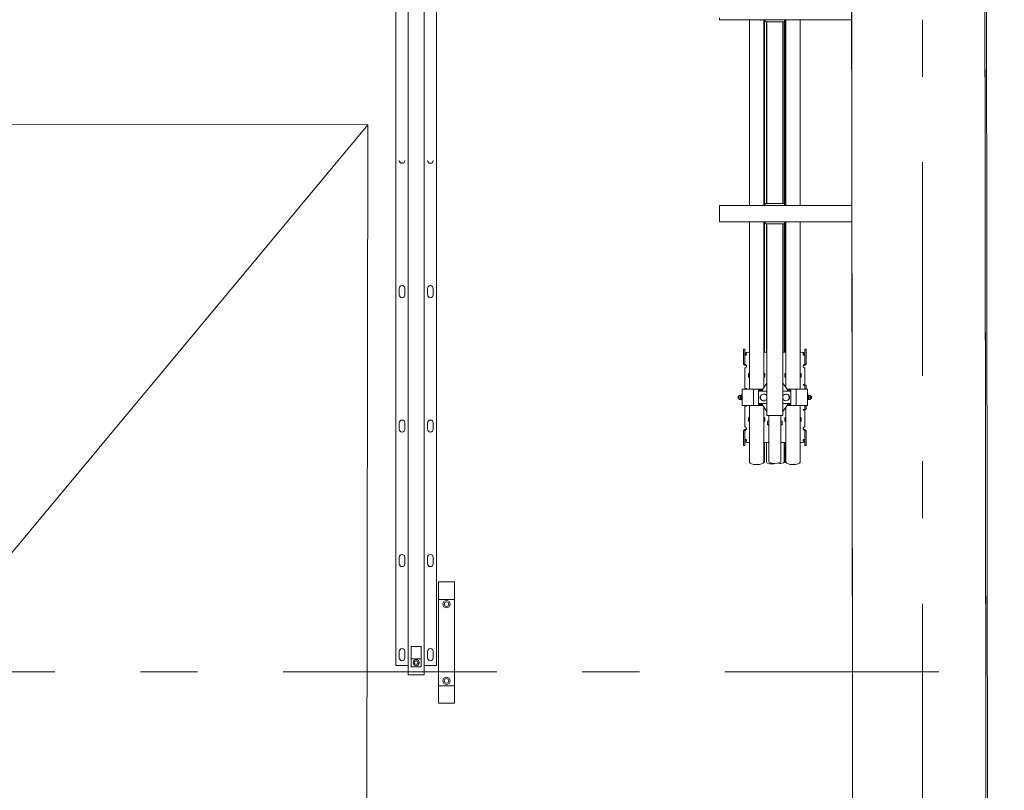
# Model space of a CAD drawing. Header units: millimetres. Extents: x -47038 to 86296, y -75637 to 48966.
# Tile 46 of 174: x -34274 to -31837, y 8487 to 10396. Entities that reach past the tile are written whole.
import ezdxf

# ---------------------------------------------------------------- set-up
doc = ezdxf.new("R2010")
doc.units = ezdxf.units.MM
for name, pattern in [('Przerywana', [564.444447, 282.222223, -282.222223]), ('Przerywana podwójnie', [109.361107, 52.916665, -21.166666, 14.111111, -21.166666]), ('Wipeout_Contour', [1000, 0, -1000])]:
    doc.linetypes.add(name, pattern=pattern)
for name, color, linetype, lineweight, true_color in [('00 - nowa technologia myjni_Nr_pióra__95', 7, 'Continuous', 20, 0x7c7c7c), ('103-Z Zakres opracowania_Nr_pióra__95', 7, 'Continuous', 140, 0x7c7c7c), ('410-K Osie główne_Nr_pióra__95', 7, 'Continuous', 20, 0x7c7c7c), ('420-K Ściany_Nr_pióra__95', 7, 'Continuous', 20, 0x7c7c7c), ('460 - Stropy_Nr_pióra__95', 7, 'Continuous', 20, 0x7c7c7c), ('Nowe_Drzwi Archicad_Nr_pióra__95', 7, 'Continuous', 25, 0x7c7c7c)]:
    doc.layers.add(name, color=color, linetype=linetype, lineweight=lineweight, true_color=true_color)
doc.layers.add('201-A Ppoż_Nr_pióra__31', color=1, linetype='Continuous', lineweight=30)
doc.layers.add('XREF', color=8, linetype='Continuous', lineweight=9)
doc.layers.add('420-K Ściany', color=7, linetype='Continuous')
doc.layers.add('Nowe_Drzwi Archicad', color=7, linetype='Continuous')
doc.linetypes.add('PPOZ REI 60', pattern='A,0,[1,A.01 RZUT PARTERU1.Shx,S=1.984127,R=0,X=0,Y=0],-400,0', length=400)

# ---------------------------------------------------------------- blocks, each defined once
blk = doc.blocks.new('Drzwi garażowe_ segmentowe[1]_1')
at = {"layer": 'Nowe_Drzwi Archicad_Nr_pióra__95', "color": 8, "linetype": 'Continuous', "lineweight": 20, "true_color": 0x7c7c7c}
for p, q in [((164.25, 59.73), (504.76, 469.29)), ((504.76, 469.29), (164.76, 469.72)), ((504.25, 59.3), (504.76, 469.29))]:
    blk.add_line(p, q, dxfattribs=at)
blk = doc.blocks.new('parter 2025.10.15')
at = {"layer": '00 - nowa technologia myjni_Nr_pióra__95', "color": 8, "linetype": 'Continuous', "lineweight": 5}
for p, q in [((514.77, 933.08), (514.77, 333.08)), ((518.77, 933.08), (518.77, 333.08)), ((511.77, 930.75), (511.77, 335.4)), ((521.77, 930.75), (521.77, 335.4)), ((591.83, 495.29), (591.83, 495.79)), ((629.43, 495.29), (591.83, 495.29)), ((599.28, 485.43), (599.28, 495.29)), ((601.91, 495.29), (601.91, 495.25)), ((601.91, 495.25), (601.94, 495.25)), ((601.94, 495.25), (602.19, 495.25)), ((602.19, 495.25), (602.19, 495.29)), ((602.78, 485.43), (602.78, 495.29)), ((602.79, 495.25), (602.79, 495.29)), ((602.79, 495.25), (602.82, 495.25)), ((602.82, 495.25), (603.08, 495.25)), ((603, 485.43), (603, 495.25)), ((603.11, 495.25), (603.08, 495.25)), ((603.11, 495.29), (603.11, 494.79)), ((603.93, 494.79), (603.11, 494.79)), ((603.48, 485.43), (603.48, 494.79)), ((603.53, 494.79), (603.53, 449.79)), ((607.13, 494.79), (603.93, 494.79)), ((607.96, 494.79), (607.13, 494.79)), ((607.53, 494.79), (607.53, 449.79)), ((607.81, 485.43), (607.81, 494.79)), ((607.96, 495.29), (607.96, 494.79)), ((608.13, 485.43), (608.13, 495.29)), ((608.28, 485.43), (608.28, 495.29)), ((611.78, 485.43), (611.78, 495.29)), ((629.43, 494.86), (629.43, 495.46)), ((629.43, 494.84), (629.43, 494.86)), ((629.43, 494.86), (641.93, 494.86)), ((629.43, 494.84), (629.43, 494.44)), ((629.43, 494.84), (634.43, 494.84)), ((634.43, 494.84), (634.43, 494.86)), ((634.43, 494.84), (634.43, 494.44)), ((636.93, 494.84), (636.93, 494.86)), ((636.93, 494.84), (636.93, 494.44)), ((636.93, 494.84), (641.93, 494.84)), ((641.93, 495.29), (641.93, 495.38)), ((641.93, 494.84), (641.93, 495.29)), ((641.93, 494.86), (641.93, 495.29)), ((641.93, 495.29), (642.53, 495.29)), ((641.93, 494.84), (641.93, 494.44)), ((629.43, 494.44), (634.43, 494.44)), ((636.93, 494.44), (641.93, 494.44)), ((599.28, 449.29), (599.28, 485.43)), ((602.78, 449.29), (602.78, 485.43)), ((603, 449.29), (603, 485.43)), ((603.48, 449.79), (603.48, 485.43)), ((607.81, 449.79), (607.81, 485.43)), ((608.13, 449.29), (608.13, 485.43)), ((608.28, 449.29), (608.28, 485.43)), ((611.78, 449.29), (611.78, 485.43)), ((629.43, 449.29), (591.83, 449.29)), ((591.83, 448.79), (591.83, 449.29)), ((591.83, 448.79), (591.83, 445.79)), ((603.11, 449.79), (603.11, 449.29)), ((603.93, 449.79), (603.11, 449.79)), ((607.13, 449.79), (603.93, 449.79)), ((607.96, 449.79), (607.13, 449.79)), ((607.96, 449.79), (607.96, 449.29)), ((629.43, 449.74), (629.43, 450.14)), ((629.43, 450.14), (634.43, 450.14)), ((629.43, 449.71), (629.43, 449.74)), ((629.43, 449.74), (634.43, 449.74)), ((629.43, 449.11), (629.43, 449.71)), ((629.43, 449.71), (641.93, 449.71)), ((629.43, 449.11), (629.43, 445.46)), ((634.43, 449.74), (634.43, 450.14)), ((634.43, 449.71), (634.43, 449.74)), ((636.93, 449.74), (636.93, 450.14)), ((636.93, 450.14), (641.93, 450.14)), ((636.93, 449.71), (636.93, 449.74)), ((636.93, 449.74), (641.93, 449.74)), ((641.93, 449.74), (641.93, 450.14)), ((641.93, 449.29), (641.93, 449.74)), ((641.93, 449.29), (641.93, 449.71)), ((641.93, 449.21), (641.93, 449.29)), ((641.93, 449.29), (642.53, 449.29)), ((641.93, 449.21), (641.93, 448.46)), ((641.93, 447.94), (641.93, 448.46)), ((640.23, 447.71), (640.31, 447.79)), ((640.23, 447.71), (640.23, 447.49)), ((640.23, 447.49), (640.23, 446.87)), ((640.23, 446.87), (640.31, 446.79)), ((640.31, 447.79), (640.31, 447.53)), ((640.31, 447.79), (640.89, 447.79)), ((640.31, 447.53), (640.31, 446.79)), ((640.31, 446.79), (640.89, 446.79)), ((640.89, 448.02), (640.91, 448.09)), ((640.89, 448.02), (640.89, 447.64)), ((640.89, 447.64), (640.89, 446.56)), ((640.89, 446.56), (640.91, 446.49)), ((640.91, 448.09), (640.94, 448.09)), ((640.94, 446.49), (640.91, 446.49)), ((640.94, 448.09), (641.68, 448.09)), ((640.94, 447.29), (641.68, 447.29)), ((640.94, 446.49), (641.68, 446.49)), ((641.71, 448.09), (641.68, 448.09)), ((641.68, 446.49), (641.71, 446.49)), ((641.73, 448.02), (641.71, 448.09)), ((641.73, 446.56), (641.71, 446.49)), ((641.73, 448.24), (641.78, 448.29)), ((641.73, 446.83), (641.73, 448.24)), ((641.73, 446.34), (641.73, 446.83)), ((641.73, 446.34), (641.78, 446.29)), ((641.78, 446.81), (641.78, 448.29)), ((641.93, 448.29), (641.78, 448.29)), ((641.78, 446.29), (641.78, 446.81)), ((641.93, 446.29), (641.78, 446.29)), ((641.93, 447.94), (641.93, 446.69)), ((641.93, 446.19), (641.93, 446.69)), ((641.93, 445.38), (641.93, 446.19)), ((591.83, 445.29), (591.83, 445.79)), ((629.43, 445.29), (591.83, 445.29)), ((599.28, 422.35), (599.28, 445.29)), ((601.91, 445.29), (601.91, 445.25)), ((601.91, 445.25), (601.94, 445.25)), ((601.94, 445.25), (602.19, 445.25)), ((602.19, 445.25), (602.19, 445.29)), ((602.78, 422.35), (602.78, 445.29)), ((602.79, 445.25), (602.79, 445.29)), ((602.79, 445.25), (602.82, 445.25)), ((602.82, 445.25), (603.08, 445.25)), ((603, 422.35), (603, 445.25)), ((603.11, 445.25), (603.08, 445.25)), ((603.11, 445.29), (603.11, 444.79)), ((603.93, 444.79), (603.11, 444.79)), ((603.48, 422.35), (603.48, 444.79)), ((603.53, 444.79), (603.53, 397.29)), ((607.13, 444.79), (603.93, 444.79)), ((607.96, 444.79), (607.13, 444.79)), ((607.53, 444.79), (607.53, 397.29)), ((607.81, 422.35), (607.81, 444.79)), ((607.96, 445.29), (607.96, 444.79)), ((608.13, 422.35), (608.13, 445.29)), ((608.28, 422.35), (608.28, 445.29)), ((611.78, 422.35), (611.78, 445.29)), ((629.43, 444.86), (629.43, 445.46)), ((629.43, 444.84), (629.43, 444.86)), ((629.43, 444.86), (641.93, 444.86)), ((629.43, 444.84), (629.43, 444.44)), ((629.43, 444.84), (634.43, 444.84)), ((629.43, 444.44), (634.43, 444.44)), ((634.43, 444.84), (634.43, 444.86)), ((634.43, 444.84), (634.43, 444.44)), ((636.93, 444.84), (636.93, 444.86)), ((636.93, 444.84), (636.93, 444.44)), ((636.93, 444.84), (641.93, 444.84)), ((636.93, 444.44), (641.93, 444.44)), ((641.93, 445.29), (641.93, 445.38)), ((641.93, 444.84), (641.93, 445.29)), ((641.93, 444.86), (641.93, 445.29)), ((641.93, 445.29), (642.53, 445.29)), ((641.93, 444.84), (641.93, 444.44)), ((512.57, 427.18), (512.57, 428.78)), ((513.97, 428.78), (513.97, 427.18)), ((519.57, 427.18), (519.57, 428.78)), ((520.97, 428.78), (520.97, 427.18)), ((599.28, 413.47), (599.28, 422.35)), ((602.78, 413.47), (602.78, 422.35)), ((603, 413.47), (603, 422.35)), ((603.48, 413.47), (603.48, 422.35)), ((607.81, 413.47), (607.81, 422.35)), ((608.13, 413.47), (608.13, 422.35)), ((608.28, 413.47), (608.28, 422.35)), ((611.78, 413.47), (611.78, 422.35)), ((597.78, 413.36), (597.78, 413.71)), ((598.08, 413.71), (597.78, 413.71)), ((597.78, 412.16), (597.78, 413.36)), ((597.78, 410.75), (597.78, 412.16)), ((598.08, 413.36), (598.08, 413.71)), ((598.08, 413.36), (598.08, 412.16)), ((598.08, 410.75), (598.08, 412.16)), ((598.53, 412.57), (598.53, 412.57)), ((599.28, 412.96), (599.08, 412.96)), ((599.28, 411.23), (599.28, 413.47)), ((602.78, 411.23), (602.78, 413.47)), ((603.53, 412.96), (602.78, 412.96)), ((603, 412.96), (603, 413.47)), ((603.48, 412.96), (603.48, 413.47)), ((608.28, 412.96), (607.53, 412.96)), ((607.81, 412.96), (607.81, 413.47)), ((608.13, 412.96), (608.13, 413.47)), ((608.28, 411.23), (608.28, 413.47)), ((611.78, 411.23), (611.78, 413.47)), ((611.98, 412.96), (611.78, 412.96)), ((612.98, 413.71), (612.98, 413.36)), ((612.98, 413.71), (613.28, 413.71)), ((612.98, 412.16), (612.98, 413.36)), ((612.98, 412.16), (612.98, 410.75)), ((613.28, 413.71), (613.28, 413.36)), ((613.28, 413.36), (613.28, 412.16)), ((613.28, 412.16), (613.28, 410.75)), ((597.78, 410.75), (597.78, 410.03)), ((597.78, 410.03), (597.78, 409.98)), ((598.08, 409.98), (597.78, 409.98)), ((598.08, 410.03), (598.08, 410.75)), ((598.08, 410.03), (598.08, 409.98)), ((598.33, 409.88), (598.33, 409.69)), ((598.53, 409.54), (598.53, 409.54)), ((598.53, 409.52), (598.53, 409.54)), ((599.28, 408.91), (599.28, 411.23)), ((602.78, 408.91), (602.78, 411.23)), ((608.28, 408.91), (608.28, 411.23)), ((611.78, 408.91), (611.78, 411.23)), ((612.73, 409.88), (612.73, 409.69)), ((612.98, 410.03), (612.98, 410.75)), ((612.98, 409.98), (612.98, 410.03)), ((612.98, 409.98), (613.28, 409.98)), ((613.28, 410.75), (613.28, 410.03)), ((613.28, 409.98), (613.28, 410.03)), ((598.08, 408.9), (598.08, 405.92)), ((599.03, 407.63), (599.03, 406.88)), ((599.28, 407.73), (599.13, 407.73)), ((599.28, 407.62), (599.13, 407.62)), ((599.28, 407.58), (599.28, 408.91)), ((599.28, 404.16), (599.28, 407.58)), ((602.78, 407.58), (602.78, 408.91)), ((602.93, 407.73), (602.78, 407.73)), ((602.93, 407.62), (602.78, 407.62)), ((602.78, 404.17), (602.78, 407.58)), ((603, 407.58), (603, 407.6)), ((603, 406.81), (603, 407.58)), ((603, 407.05), (603.03, 407.05)), ((603.03, 406.88), (603.03, 407.63)), ((608.03, 407.63), (608.03, 406.88)), ((608.28, 407.73), (608.13, 407.73)), ((608.13, 407.58), (608.13, 407.62)), ((608.28, 407.62), (608.13, 407.62)), ((608.13, 406.79), (608.13, 407.58)), ((608.28, 407.58), (608.28, 408.91)), ((608.28, 404.17), (608.28, 407.58)), ((611.78, 407.58), (611.78, 408.91)), ((611.93, 407.73), (611.78, 407.73)), ((611.93, 407.62), (611.78, 407.62)), ((611.78, 404.16), (611.78, 407.58)), ((612.03, 406.88), (612.03, 407.63)), ((612.98, 405.92), (612.98, 408.9)), ((598.08, 405.92), (598.08, 405.65)), ((598.08, 405.65), (598.08, 404.19)), ((599.28, 406.79), (599.13, 406.79)), ((602.36, 403.54), (603.53, 405.29)), ((602.93, 406.79), (602.78, 406.79)), ((603, 406.95), (603.03, 406.95)), ((608.71, 403.54), (607.53, 405.29)), ((608.28, 406.79), (608.13, 406.79)), ((611.93, 406.79), (611.78, 406.79)), ((612.63, 404.99), (612.78, 404.99)), ((612.73, 404.79), (612.63, 404.79)), ((612.73, 404.79), (612.98, 404.79)), ((612.98, 405.65), (612.98, 405.92)), ((612.98, 405.19), (612.98, 405.65)), ((612.98, 404.79), (612.98, 403.79)), ((612.98, 404.79), (613.28, 404.79)), ((613.28, 404.79), (613.28, 403.79)), ((596.72, 402.21), (596.72, 401.42)), ((596.8, 402.29), (597.06, 402.29)), ((597.06, 402.29), (597.09, 402.29)), ((597.06, 402.29), (597.06, 402.04)), ((597.09, 402.29), (597.25, 402.29)), ((597.09, 402.29), (597.09, 402.27)), ((597.09, 402.27), (597.25, 402.27)), ((597.29, 402.29), (597.25, 402.29)), ((597.25, 402.29), (597.25, 402.27)), ((597.32, 402.23), (597.29, 402.29)), ((597.32, 402.35), (597.36, 402.39)), ((597.32, 402.35), (597.32, 401.3)), ((597.36, 402.39), (597.36, 401.26)), ((597.36, 402.39), (597.48, 402.39)), ((597.48, 403.79), (597.48, 399.79)), ((598.03, 403.79), (597.48, 403.79)), ((599.98, 403.79), (598.03, 403.79)), ((598.43, 403.99), (598.28, 403.99)), ((599.28, 403.79), (599.28, 404.16)), ((600.23, 403.79), (599.98, 403.79)), ((600.23, 403.79), (600.23, 399.79)), ((600.78, 403.79), (600.23, 403.79)), ((602.52, 403.79), (600.78, 403.79)), ((602.36, 403.54), (601.53, 403.54)), ((601.53, 403.54), (601.53, 403.34)), ((601.53, 403.34), (601.53, 400.24)), ((603.53, 403.34), (601.53, 403.34)), ((601.88, 401.45), (601.88, 402.13)), ((601.88, 402.13), (602.03, 402.13)), ((609.53, 403.34), (607.53, 403.34)), ((610.28, 403.79), (608.54, 403.79)), ((609.53, 403.54), (608.71, 403.54)), ((609.18, 402.13), (609.04, 402.13)), ((609.18, 401.45), (609.18, 402.13)), ((609.53, 403.54), (609.53, 403.34)), ((609.53, 400.24), (609.53, 403.34)), ((610.83, 403.79), (610.28, 403.79)), ((611.08, 403.79), (610.83, 403.79)), ((610.83, 399.79), (610.83, 403.79)), ((613.03, 403.79), (611.08, 403.79)), ((611.78, 403.79), (611.78, 404.16)), ((613.58, 403.79), (613.03, 403.79)), ((613.58, 399.79), (613.58, 403.79)), ((613.58, 402.31), (613.58, 402.39)), ((613.7, 402.39), (613.58, 402.39)), ((613.58, 401.19), (613.58, 402.31)), ((613.7, 402.31), (613.7, 402.39)), ((613.74, 402.35), (613.7, 402.39)), ((613.74, 402.35), (613.7, 402.39)), ((613.7, 401.19), (613.7, 402.31)), ((613.74, 402.28), (613.74, 402.35)), ((613.74, 402.23), (613.77, 402.29)), ((613.74, 401.23), (613.74, 402.28)), ((613.74, 402.18), (613.74, 402.23)), ((613.74, 401.34), (613.74, 402.18)), ((613.81, 402.29), (613.77, 402.29)), ((613.81, 402.27), (613.81, 402.29)), ((613.97, 402.29), (613.81, 402.29)), ((613.97, 402.27), (613.81, 402.27)), ((613.97, 402.27), (613.97, 402.29)), ((613.97, 402.29), (614, 402.29)), ((614, 402.23), (614, 402.29)), ((614.26, 402.29), (614, 402.29)), ((614, 402.04), (614, 402.23)), ((614.34, 402.16), (614.34, 402.21)), ((614.34, 401.37), (614.34, 402.16)), ((596.48, 402.03), (596.54, 402.09)), ((596.48, 402), (596.48, 402.03)), ((596.48, 401.55), (596.48, 402)), ((596.48, 401.55), (596.54, 401.49)), ((596.54, 402.05), (596.54, 402.09)), ((596.72, 402.09), (596.54, 402.09)), ((596.54, 401.49), (596.54, 402.05)), ((596.72, 401.49), (596.54, 401.49)), ((596.72, 401.42), (596.72, 401.37)), ((596.8, 401.29), (597.06, 401.29)), ((597.06, 402.04), (597.06, 401.54)), ((597.06, 401.54), (597.06, 401.35)), ((597.06, 401.35), (597.06, 401.29)), ((597.09, 401.29), (597.06, 401.29)), ((597.09, 401.8), (597.09, 401.77)), ((597.09, 401.8), (597.25, 401.8)), ((597.09, 401.77), (597.25, 401.77)), ((597.09, 401.3), (597.25, 401.3)), ((597.09, 401.3), (597.09, 401.29)), ((597.09, 401.29), (597.25, 401.29)), ((597.25, 401.8), (597.25, 401.77)), ((597.25, 401.3), (597.25, 401.29)), ((597.25, 401.29), (597.29, 401.29)), ((597.32, 401.34), (597.29, 401.29)), ((597.32, 401.3), (597.32, 401.23)), ((597.32, 401.23), (597.36, 401.19)), ((597.36, 401.26), (597.36, 401.19)), ((597.36, 401.19), (597.48, 401.19)), ((597.48, 399.79), (598.03, 399.79)), ((598.03, 399.79), (599.98, 399.79)), ((599.28, 399.79), (599.28, 398.55)), ((599.98, 399.79), (600.23, 399.79)), ((600.23, 399.79), (600.78, 399.79)), ((600.78, 399.79), (602.52, 399.79)), ((603.53, 400.24), (601.53, 400.24)), ((601.53, 400.04), (601.53, 400.24)), ((602.36, 400.04), (601.53, 400.04)), ((602.03, 401.45), (601.88, 401.45)), ((602.36, 400.04), (603.53, 398.29)), ((609.53, 400.24), (607.53, 400.24)), ((608.71, 400.04), (607.53, 398.29)), ((608.54, 399.79), (610.28, 399.79)), ((609.53, 400.04), (608.71, 400.04)), ((609.04, 401.45), (609.18, 401.45)), ((609.53, 400.04), (609.53, 400.24)), ((610.28, 399.79), (610.83, 399.79)), ((610.83, 399.79), (611.08, 399.79)), ((611.08, 399.79), (613.03, 399.79)), ((611.78, 399.79), (611.78, 398.55)), ((612.98, 399.79), (612.98, 398.79)), ((613.03, 399.79), (613.58, 399.79)), ((613.28, 399.79), (613.28, 398.79)), ((613.7, 401.19), (613.58, 401.19)), ((613.7, 401.19), (613.58, 401.19)), ((613.74, 401.23), (613.7, 401.19)), ((613.74, 401.23), (613.7, 401.19)), ((613.74, 401.34), (613.77, 401.29)), ((613.77, 401.29), (613.81, 401.29)), ((613.81, 401.77), (613.81, 401.8)), ((613.97, 401.8), (613.81, 401.8)), ((613.97, 401.77), (613.81, 401.77)), ((613.81, 401.29), (613.81, 401.3)), ((613.97, 401.3), (613.81, 401.3)), ((613.97, 401.29), (613.81, 401.29)), ((613.97, 401.77), (613.97, 401.8)), ((613.97, 401.29), (613.97, 401.3)), ((614, 401.29), (613.97, 401.29)), ((614, 401.54), (614, 402.04)), ((614, 401.29), (614, 401.54)), ((614.26, 401.29), (614, 401.29)), ((614.26, 401.29), (614, 401.29)), ((614.34, 402.09), (614.52, 402.09)), ((614.34, 401.49), (614.52, 401.49)), ((614.34, 401.49), (614.52, 401.49)), ((614.52, 402.09), (614.52, 401.52)), ((614.58, 402.03), (614.52, 402.09)), ((614.58, 402.03), (614.52, 402.09)), ((614.58, 401.55), (614.52, 401.49)), ((614.58, 401.55), (614.52, 401.49)), ((614.52, 401.52), (614.52, 401.49)), ((614.58, 402.03), (614.58, 401.58)), ((614.58, 401.58), (614.58, 401.55)), ((598.08, 399.39), (598.08, 397.93)), ((598.08, 397.93), (598.08, 397.66)), ((598.08, 394.67), (598.08, 397.66)), ((598.43, 399.59), (598.28, 399.59)), ((599.28, 395.13), (599.28, 398.55)), ((602.78, 399.4), (602.78, 398.55)), ((602.78, 395.13), (602.78, 398.55)), ((603.93, 397.29), (603.53, 397.29)), ((607.13, 397.29), (603.93, 397.29)), ((604.02, 395.37), (604.02, 397.29)), ((607.04, 395.37), (607.04, 397.29)), ((607.53, 397.29), (607.13, 397.29)), ((608.28, 399.4), (608.28, 398.55)), ((608.28, 395.13), (608.28, 398.55)), ((611.78, 395.13), (611.78, 398.55)), ((612.63, 398.79), (612.73, 398.79)), ((612.63, 398.59), (612.78, 398.59)), ((612.73, 398.79), (612.98, 398.79)), ((612.98, 398.79), (613.28, 398.79)), ((612.98, 397.93), (612.98, 398.39)), ((612.98, 397.66), (612.98, 397.93)), ((612.98, 397.66), (612.98, 394.67)), ((512.57, 393.88), (512.57, 395.48)), ((513.97, 395.48), (513.97, 393.88)), ((519.57, 393.88), (519.57, 395.48)), ((520.97, 395.48), (520.97, 393.88)), ((599.03, 396.7), (599.03, 395.94)), ((599.13, 396.79), (599.28, 396.79)), ((599.13, 395.95), (599.28, 395.95)), ((599.13, 395.85), (599.28, 395.85)), ((599.28, 395.13), (599.28, 385.73)), ((602.78, 396.79), (602.93, 396.79)), ((602.78, 395.95), (602.93, 395.95)), ((602.78, 395.85), (602.93, 395.85)), ((602.78, 395.13), (602.78, 385.73)), ((603, 395.97), (603, 396.77)), ((603.03, 396.62), (603, 396.62)), ((603.03, 396.52), (603, 396.52)), ((603.03, 395.94), (603.03, 396.7)), ((603.73, 395.85), (603.73, 395.1)), ((603.83, 395.94), (604.02, 395.94)), ((603.83, 395.11), (604.02, 395.11)), ((603.83, 395), (604.02, 395)), ((604.02, 395.37), (604.02, 385.97)), ((607.04, 395.94), (607.23, 395.94)), ((607.04, 395.37), (607.04, 385.97)), ((607.04, 395.11), (607.23, 395.11)), ((607.04, 395), (607.23, 395)), ((607.33, 395.1), (607.33, 395.85)), ((608.03, 396.7), (608.03, 395.94)), ((608.13, 395.95), (608.13, 396.79)), ((608.13, 396.79), (608.28, 396.79)), ((608.13, 395.95), (608.28, 395.95)), ((608.13, 395.85), (608.28, 395.85)), ((608.28, 395.13), (608.28, 385.73)), ((611.78, 396.79), (611.93, 396.79)), ((611.78, 395.95), (611.93, 395.95)), ((611.78, 395.85), (611.93, 395.85)), ((611.78, 395.13), (611.78, 385.73)), ((612.03, 395.94), (612.03, 396.7)), ((597.78, 393.59), (597.78, 393.55)), ((598.08, 393.59), (597.78, 393.59)), ((597.78, 392.83), (597.78, 393.55)), ((597.78, 391.42), (597.78, 392.83)), ((598.08, 393.59), (598.08, 393.55)), ((598.08, 393.55), (598.08, 392.83)), ((598.08, 391.42), (598.08, 392.83)), ((598.33, 393.7), (598.33, 393.89)), ((612.53, 394.06), (612.53, 394.04)), ((612.53, 394.04), (612.53, 394.03)), ((612.73, 393.7), (612.73, 393.89)), ((612.98, 393.55), (612.98, 393.59)), ((612.98, 393.59), (613.28, 393.59)), ((612.98, 393.55), (612.98, 392.83)), ((612.98, 392.83), (612.98, 391.42)), ((613.28, 393.55), (613.28, 393.59)), ((613.28, 392.83), (613.28, 393.55)), ((613.28, 392.83), (613.28, 391.42)), ((597.78, 390.22), (597.78, 391.42)), ((597.78, 389.86), (597.78, 390.22)), ((598.08, 391.42), (598.08, 390.22)), ((598.08, 389.86), (598.08, 390.22)), ((599.28, 390.62), (599.08, 390.62)), ((604.02, 390.62), (602.78, 390.62)), ((603, 390.62), (603, 385.73)), ((603.48, 390.62), (603.48, 385.73)), ((608.28, 390.62), (607.04, 390.62)), ((607.81, 390.62), (607.81, 385.73)), ((608.13, 390.62), (608.13, 385.73)), ((611.98, 390.62), (611.78, 390.62)), ((612.53, 391.01), (612.53, 391.01)), ((612.98, 390.22), (612.98, 391.42)), ((612.98, 390.22), (612.98, 389.86)), ((613.28, 391.42), (613.28, 390.22)), ((613.28, 390.22), (613.28, 389.86)), ((598.08, 389.86), (597.78, 389.86)), ((612.98, 389.86), (613.28, 389.86)), ((512.57, 360.58), (512.57, 362.18)), ((513.97, 362.18), (513.97, 360.58)), ((519.57, 360.58), (519.57, 362.18)), ((520.97, 362.18), (520.97, 360.58)), ((526.27, 356.08), (522.27, 356.08)), ((522.27, 351.76), (522.27, 356.08)), ((526.27, 351.76), (526.27, 356.08)), ((522.27, 330.39), (522.27, 351.76)), ((526.27, 351.76), (522.27, 351.76)), ((526.27, 330.39), (526.27, 351.76)), ((512.57, 337.28), (512.57, 338.88)), ((513.97, 338.88), (513.97, 337.28)), ((515.52, 340.08), (518.02, 340.08)), ((515.52, 337.08), (515.52, 340.08)), ((518.02, 337.08), (518.02, 340.08)), ((519.57, 337.28), (519.57, 338.88)), ((520.97, 338.88), (520.97, 337.28)), ((515.52, 337.08), (518.02, 337.08)), ((515.52, 337.08), (515.52, 335.08)), ((518.02, 337.08), (518.02, 335.08)), ((514.77, 335.4), (511.77, 335.4)), ((515.52, 335.08), (518.02, 335.08)), ((521.77, 335.4), (518.77, 335.4)), ((514.77, 333.08), (515.52, 333.08)), ((515.27, 333.08), (515.31, 333.08)), ((518.02, 333.08), (515.52, 333.08)), ((518.02, 333.08), (518.77, 333.08)), ((518.23, 333.08), (518.27, 333.08)), ((522.27, 330.39), (526.27, 330.39)), ((522.27, 326.08), (522.27, 330.39)), ((526.27, 326.08), (526.27, 330.39)), ((522.27, 326.08), (526.27, 326.08))]:
    blk.add_line(p, q, dxfattribs=at)
for points in [[(640.91, 447.67), (640.91, 447.79), (640.92, 447.91), (640.94, 448.09)], [(640.91, 447.67), (640.91, 447.55), (640.93, 447.43), (640.94, 447.29)], [(640.94, 447.29), (640.93, 447.16), (640.92, 447.04), (640.91, 446.88), (640.92, 446.72), (640.93, 446.61), (640.94, 446.49)], [(641.71, 447.67), (641.71, 447.79), (641.7, 447.91), (641.68, 448.09)], [(641.71, 447.67), (641.71, 447.55), (641.7, 447.43), (641.68, 447.29)], [(641.68, 447.29), (641.7, 447.16), (641.71, 447.04), (641.71, 446.88), (641.71, 446.72), (641.7, 446.61), (641.68, 446.49)], [(598.08, 412.41), (598.09, 412.34), (598.1, 412.29), (598.11, 412.26), (598.13, 412.24), (598.16, 412.22), (598.2, 412.2), (598.25, 412.2), (598.3, 412.22), (598.33, 412.25)], [(598.53, 412.57), (598.53, 412.6), (598.52, 412.63), (598.51, 412.64), (598.48, 412.66)], [(612.58, 412.66), (612.56, 412.65), (612.54, 412.63), (612.54, 412.62), (612.53, 412.58), (612.53, 412.57)], [(612.73, 412.25), (612.78, 412.22), (612.82, 412.2), (612.85, 412.2), (612.87, 412.2), (612.89, 412.21), (612.91, 412.22), (612.93, 412.23), (612.94, 412.25), (612.96, 412.27), (612.97, 412.3), (612.98, 412.36), (612.98, 412.41)], [(598.33, 409.69), (598.16, 409.75), (598.07, 409.79), (598.01, 409.82), (597.96, 409.85), (597.91, 409.89), (597.86, 409.92), (597.83, 409.95), (597.81, 409.98)], [(598.33, 409.88), (598.31, 409.9), (598.25, 409.94), (598.2, 409.97), (598.12, 410.02), (598.09, 410.04), (598.09, 410.04), (598.08, 410.04)], [(598.53, 409.54), (598.53, 409.59), (598.53, 409.62), (598.52, 409.65)], [(598.52, 409.41), (598.53, 409.48), (598.53, 409.54)], [(612.54, 409.65), (612.53, 409.62), (612.53, 409.55), (612.53, 409.54)], [(612.53, 409.54), (612.53, 409.47), (612.54, 409.41)], [(612.98, 410.04), (612.98, 410.04), (612.97, 410.04), (612.91, 410), (612.84, 409.95), (612.79, 409.93), (612.73, 409.88)], [(613.26, 409.98), (613.21, 409.93), (613.14, 409.88), (613.05, 409.82), (612.95, 409.77), (612.88, 409.74), (612.73, 409.69)], [(597.09, 402.27), (597.07, 402.14), (597.06, 402.04)], [(597.25, 402.27), (597.27, 402.2), (597.28, 402.14), (597.29, 402.04), (597.28, 401.94), (597.27, 401.87), (597.25, 401.8)], [(613.81, 401.8), (613.79, 401.87), (613.78, 401.94), (613.77, 402.04), (613.78, 402.14), (613.79, 402.2), (613.81, 402.27)], [(614, 402.04), (613.99, 402.14), (613.97, 402.27)], [(597.06, 402.04), (597.07, 401.94), (597.09, 401.8)], [(597.09, 401.77), (597.07, 401.64), (597.06, 401.54)], [(597.06, 401.54), (597.07, 401.44), (597.09, 401.3)], [(597.25, 401.77), (597.27, 401.7), (597.28, 401.64), (597.29, 401.54), (597.28, 401.44), (597.27, 401.37), (597.25, 401.3)], [(613.81, 401.3), (613.79, 401.37), (613.78, 401.44), (613.77, 401.54), (613.78, 401.64), (613.79, 401.7), (613.81, 401.77)], [(613.97, 401.8), (613.99, 401.94), (614, 402.04)], [(614, 401.54), (613.99, 401.64), (613.97, 401.77)], [(613.97, 401.3), (613.99, 401.44), (614, 401.54)], [(597.81, 393.59), (597.86, 393.65), (597.93, 393.7), (598.01, 393.75), (598.11, 393.8), (598.19, 393.83), (598.33, 393.89)], [(598.08, 393.53), (598.09, 393.53), (598.1, 393.54), (598.15, 393.57), (598.23, 393.62), (598.27, 393.65), (598.33, 393.7)], [(598.53, 394.04), (598.53, 394.09), (598.52, 394.16)], [(598.52, 393.92), (598.53, 393.96), (598.53, 393.98), (598.53, 394.04)], [(612.54, 394.16), (612.53, 394.09), (612.53, 394.04)], [(612.53, 394.03), (612.53, 393.98), (612.53, 393.96), (612.54, 393.92)], [(612.73, 393.89), (612.9, 393.82), (612.99, 393.78), (613.05, 393.75), (613.11, 393.72), (613.16, 393.69), (613.2, 393.65), (613.23, 393.62), (613.26, 393.59)], [(612.73, 393.7), (612.76, 393.68), (612.81, 393.64), (612.86, 393.61), (612.94, 393.55), (612.97, 393.53), (612.98, 393.53), (612.98, 393.53)], [(598.33, 391.33), (598.29, 391.36), (598.24, 391.37), (598.22, 391.37), (598.19, 391.37), (598.17, 391.37), (598.15, 391.36), (598.14, 391.34), (598.12, 391.32), (598.11, 391.3), (598.1, 391.28), (598.08, 391.22), (598.08, 391.17)], [(598.48, 390.91), (598.51, 390.93), (598.52, 390.94), (598.53, 390.96), (598.53, 391), (598.53, 391.01)], [(612.53, 391.01), (612.53, 390.98), (612.54, 390.95), (612.55, 390.93), (612.58, 390.91)], [(612.98, 391.17), (612.98, 391.23), (612.96, 391.29), (612.95, 391.31), (612.93, 391.33), (612.9, 391.36), (612.86, 391.37), (612.81, 391.37), (612.77, 391.35), (612.73, 391.33)]]:
    blk.add_lwpolyline(points, dxfattribs=at)
for centre, radius in [((524.27, 350.58), 0.9), ((524.27, 350.58), 0.55), ((516.77, 336.08), 0.75), ((516.77, 336.08), 0.45), ((524.27, 331.58), 0.9), ((524.27, 331.58), 0.55)]:
    blk.add_circle(centre, radius, dxfattribs=at)
for centre, radius, start, end in [((602.65, 495.49), 0.748, 195.7945, 198.481), ((603.53, 495.49), 0.748, 195.7928, 198.4794), ((602.37, 495.49), 0.748, 341.5206, 344.2072), ((513.27, 460.48), 0.7, 180, 0), ((520.27, 460.48), 0.7, 180, 0), ((602.65, 445.49), 0.748, 195.7945, 198.481), ((603.53, 445.49), 0.748, 195.7928, 198.4794), ((602.37, 445.49), 0.748, 341.5206, 344.2072), ((513.27, 428.78), 0.7, 0, 180), ((520.27, 428.78), 0.7, 0, 180), ((513.27, 427.18), 0.7, 180, 0), ((520.27, 427.18), 0.7, 180, 0), ((598.2, 412.56), 0.331, 327.8924, 0.474), ((612.86, 412.56), 0.331, 179.526, 212.1075), ((598.09, 410.04), 0.00314, 101.0441, 195.6522), ((598.12, 409.34), 0.422, 13.6648, 16.5226), ((612.95, 409.34), 0.424, 163.4854, 166.3115), ((612.98, 410.04), 0.00313, 344.3608, 78.8818), ((612.63, 404.89), 0.1, 90, 270), ((612.78, 405.19), 0.2, 270, 0), ((596.8, 402.21), 0.0812, 90, 180), ((598.28, 404.19), 0.2, 180, 270), ((598.43, 403.89), 0.1, 270, 90), ((602.78, 401.79), 0.827, 118.6479, 335.0045), ((602.78, 401.79), 0.828, 24.9955, 118.6479), ((608.28, 401.79), 0.828, 204.9946, 155.0055), ((614.26, 402.21), 0.0812, 0, 90), ((596.8, 401.37), 0.0812, 180, 270), ((598.43, 399.69), 0.1, 270, 90), ((614.26, 401.37), 0.0812, 270, 0), ((614.26, 401.37), 0.0812, 270, 0), ((598.28, 399.39), 0.2, 90, 180), ((612.63, 398.69), 0.1, 90, 270), ((612.78, 398.39), 0.2, 0, 90), ((513.27, 395.48), 0.7, 0, 180), ((520.27, 395.48), 0.7, 0, 180), ((513.27, 393.88), 0.7, 180, 0), ((520.27, 393.88), 0.7, 180, 0), ((598.09, 393.54), 0.00313, 164.3608, 258.8818), ((598.12, 394.23), 0.424, 343.4843, 346.3254), ((612.95, 394.23), 0.423, 193.6799, 196.5393), ((612.98, 393.54), 0.00314, 281.0441, 15.6522), ((598.2, 391.01), 0.331, 359.526, 32.1075), ((612.86, 391.01), 0.331, 147.8924, 180.474), ((513.27, 362.18), 0.7, 0, 180), ((520.27, 362.18), 0.7, 0, 180), ((513.27, 360.58), 0.7, 180, 0), ((520.27, 360.58), 0.7, 180, 0), ((513.27, 338.88), 0.7, 0, 180), ((520.27, 338.88), 0.7, 0, 180), ((513.27, 337.28), 0.7, 180, 0), ((520.27, 337.28), 0.7, 180, 0)]:
    blk.add_arc(centre, radius, start, end, dxfattribs=at)
for centre, major_axis, ratio, start_param, end_param in [((599.08, 412.78), (-1, 0), 0.173648, 4.712389, 6.283185), ((598.28, 412.74), (-0.2, 0), 0.173648, 0, 1.209157), ((598.28, 412.44), (-0.2, 0), 0.173648, 0, 1.209157), ((598.03, 412.62), (0.5, 0), 0.173648, 0.454624, 1.209157), ((598.03, 412.33), (0.5, 0), 0.173648, 0.506996, 1.209157), ((598.03, 412.56), (0.5, 0), 0.766044, 5.350068, 5.828561), ((611.98, 412.78), (-1, 0), 0.173648, 3.141593, 4.712389), ((613.03, 412.62), (0.5, 0), 0.173648, 1.932436, 2.686968), ((613.03, 412.56), (0.5, 0), 0.766044, 3.596217, 4.07471), ((613.03, 412.33), (0.5, 0), 0.173648, 1.932436, 2.634596), ((612.78, 412.74), (-0.2, 0), 0.173648, 1.932436, 3.141593), ((612.78, 412.44), (-0.2, 0), 0.173648, 1.932436, 3.141593), ((598.03, 409.52), (0.5, 0), 0.939693, 5.074029, 6.061819), ((598.03, 409.57), (0.5, 0), 0.766044, 0.221366, 0.933118), ((598.03, 409.38), (0.5, 0), 0.766044, 0.221366, 0.933118), ((613.03, 409.57), (0.5, 0), 0.766044, 2.208475, 2.920227), ((613.03, 409.38), (0.5, 0), 0.766044, 2.208475, 2.920227), ((613.03, 409.52), (0.5, 0), 0.939693, 3.362959, 4.350749), ((598.28, 408.9), (-0.2, 0), 0.939693, 5.074029, 6.283185), ((599.13, 407.63), (0.0999, 0), 0.939693, 1.570796, 3.141593), ((599.13, 407.53), (0.0999, 0), 0.939693, 1.570796, 3.141593), ((602.93, 407.63), (0.0999, 0), 0.939693, 0, 1.570796), ((602.93, 407.53), (0.0999, 0), 0.939693, 0, 1.570796), ((608.13, 407.63), (0.0999, 0), 0.939693, 1.570796, 3.141593), ((608.13, 407.53), (0.0999, 0), 0.939693, 1.570796, 3.141593), ((611.93, 407.63), (0.0999, 0), 0.939693, 0, 1.570796), ((611.93, 407.53), (0.0999, 0), 0.939693, 0, 1.570796), ((612.78, 408.9), (-0.2, 0), 0.939693, 3.141593, 4.350749), ((599.13, 406.88), (-0.0999, 0), 0.939693, 0, 1.570796), ((602.93, 406.88), (-0.0999, 0), 0.939693, 1.570796, 3.141593), ((608.13, 406.88), (-0.0999, 0), 0.939693, 0, 1.570796), ((611.93, 406.88), (-0.0999, 0), 0.939693, 1.570796, 3.141593), ((599.13, 396.7), (0.0999, 0), 0.939693, 1.570796, 3.141593), ((599.13, 396.05), (-0.0999, 0), 0.939693, 0, 1.570796), ((599.13, 395.94), (-0.0999, 0), 0.939693, 0, 1.570796), ((602.93, 396.7), (-0.0999, 0), 0.939693, 3.141593, 4.712389), ((602.93, 396.05), (-0.0999, 0), 0.939693, 1.570796, 3.141593), ((602.93, 395.94), (-0.0999, 0), 0.939693, 1.570796, 3.141593), ((603.83, 395.85), (0.0999, 0), 0.939693, 1.570796, 3.141593), ((603.83, 395.2), (-0.0999, 0), 0.939693, 0, 1.570796), ((603.83, 395.1), (-0.0999, 0), 0.939693, 0, 1.570796), ((607.23, 395.85), (-0.0999, 0), 0.939693, 3.141593, 4.712389), ((607.23, 395.2), (-0.0999, 0), 0.939693, 1.570796, 3.141593), ((607.23, 395.1), (-0.0999, 0), 0.939693, 1.570796, 3.141593), ((608.13, 396.7), (0.0999, 0), 0.939693, 1.570796, 3.141593), ((608.13, 396.05), (-0.0999, 0), 0.939693, 0, 1.570796), ((608.13, 395.94), (-0.0999, 0), 0.939693, 0, 1.570796), ((611.93, 396.7), (-0.0999, 0), 0.939693, 3.141593, 4.712389), ((611.93, 396.05), (-0.0999, 0), 0.939693, 1.570796, 3.141593), ((611.93, 395.94), (-0.0999, 0), 0.939693, 1.570796, 3.141593), ((598.28, 394.67), (-0.2, 0), 0.939693, 0, 1.209157), ((598.03, 394.06), (0.5, 0), 0.939693, 0.221366, 1.209157), ((598.03, 394.2), (0.5, 0), 0.766044, 5.350068, 6.061819), ((598.03, 394.01), (0.5, 0), 0.766044, 5.350068, 6.061819), ((613.03, 394.06), (0.5, 0), 0.939693, 1.932436, 2.920227), ((613.03, 394.2), (-0.5, 0), 0.766044, 0.221366, 0.933118), ((613.03, 394.01), (-0.5, 0), 0.766044, 0.221366, 0.933118), ((612.78, 394.67), (-0.2, 0), 0.939693, 1.932436, 3.141593), ((598.28, 391.13), (-0.2, 0), 0.173648, 5.074029, 6.283185), ((598.28, 390.84), (-0.2, 0), 0.173648, 5.074029, 6.283185), ((599.08, 390.79), (-1, 0), 0.173648, 0, 1.570796), ((598.03, 391.25), (0.5, 0), 0.173648, 5.074029, 5.776189), ((598.03, 390.95), (0.5, 0), 0.173648, 5.074029, 5.828561), ((598.03, 391.02), (0.5, 0), 0.766044, 0.454624, 0.933118), ((611.98, 390.79), (-1, 0), 0.173648, 1.570796, 3.141593), ((613.03, 391.02), (-0.5, 0), 0.766044, 5.350068, 5.828561), ((613.03, 390.95), (0.5, 0), 0.173648, 3.596217, 4.350749), ((613.03, 391.25), (0.5, 0), 0.173648, 3.648589, 4.350749), ((612.78, 391.13), (-0.2, 0), 0.173648, 3.141593, 4.350749), ((612.78, 390.84), (-0.2, 0), 0.173648, 3.141593, 4.350749), ((601.03, 385.73), (1.75, 0), 0.34202, 3.141593, 6.283185), ((602.23, 385.73), (0.765, 0), 0.34202, 5.312468, 6.283185), ((604.68, 385.73), (1.2, 0), 0.34202, 3.141593, 5.534489), ((605.53, 385.97), (1.51, 0), 0.34202, 3.141593, 6.283185), ((606.98, 385.73), (0.825, 0), 0.34202, 3.887552, 6.283185), ((608.83, 385.73), (0.7, 0), 0.34202, 3.141593, 3.972511), ((610.03, 385.73), (1.75, 0), 0.34202, 3.141593, 6.283185)]:
    blk.add_ellipse(centre, major_axis=major_axis, ratio=ratio, start_param=start_param, end_param=end_param, dxfattribs=at)
for p in [(613.81, 402.29), (597.25, 401.29)]:
    blk.add_point(p, dxfattribs=at)
at = {"layer": '103-Z Zakres opracowania_Nr_pióra__95', "color": 8, "linetype": 'Przerywana', "lineweight": 5}
blk.add_lwpolyline([(-45.53, 3079.65), (654.37, 3079.65), (654.37, 2747.81), (1099.75, 2747.81), (1099.75, 2276.77), (655.29, 2276.77), (655.29, -103.95), (-45.53, -103.95)], close=True, dxfattribs=at)
at = {"layer": '201-A Ppoż_Nr_pióra__31', "color": 8, "linetype": 'PPOZ REI 60', "lineweight": 5}
blk.add_line((641.51, 2288.49), (641.51, -3.9), dxfattribs=at)
at = {"layer": 'Nowe_Drzwi Archicad', "color": 8, "linetype": 'Continuous', "lineweight": 5}
blk.add_blockref('Drzwi garażowe_ segmentowe[1]_1', (0, 0), dxfattribs=at)
at = {"color": 8, "linetype": 'Wipeout_Contour', "lineweight": 5, "ltscale": 6017.385693}
blk.add_wipeout([(655.29, 2276.77), (622.29, 2276.77), (625.07, 59.14), (658.07, 59.1)], dxfattribs=at).dxf.layer = '420-K Ściany'
at = {"layer": '410-K Osie główne_Nr_pióra__95', "color": 8, "linetype": 'Przerywana podwójnie', "lineweight": 5}
for p, q in [((642.06, 3303.44), (642.06, -164.96)), ((-63, 333.81), (1039.92, 333.81))]:
    blk.add_line(p, q, dxfattribs=at)
at = {"layer": '420-K Ściany_Nr_pióra__95', "color": 8, "linetype": 'Continuous', "lineweight": 5, "flags": 128}
for points in [[(621.93, 2570.7), (625.07, 59.14)], [(622.29, 2276.77), (625.07, 59.14)], [(658.07, 59.1), (655.29, 2276.77)], [(658.08, 56.8), (655.29, 2276.77)]]:
    blk.add_lwpolyline(points, dxfattribs=at)
at = {"layer": '460 - Stropy_Nr_pióra__95', "color": 8, "linetype": 'Continuous', "lineweight": 5, "flags": 128}
blk.add_lwpolyline([(6.75, 7.87), (658.57, 7.05), (655.73, 2276.77), (655.14, 2747.25), (654.75, 3058.7), (10.58, 3058.7)], close=True, dxfattribs=at)

msp = doc.modelspace()

# ---------------------------------------------------------------- block references
at = {"layer": 'XREF', "xscale": 10, "yscale": 10, "zscale": 10}
msp.add_blockref('parter 2025.10.15', (-38460.6, 5442.3), dxfattribs=at)

doc.saveas('drawing.dxf')
